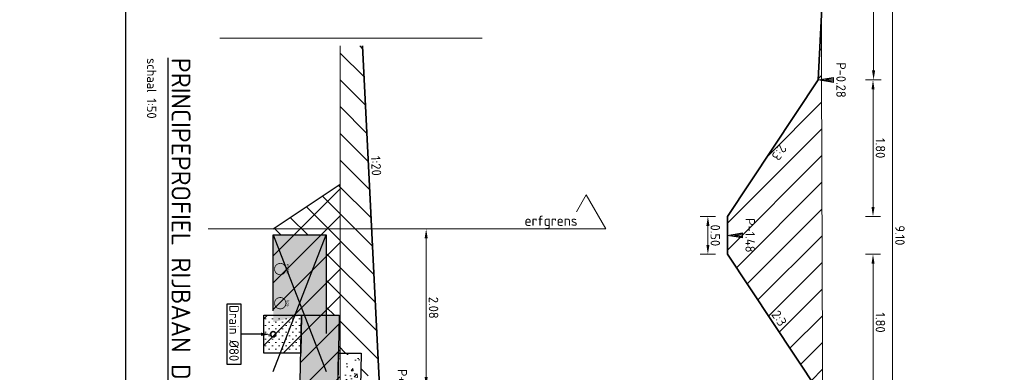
# Model space of a CAD drawing. Header units: metres. Extents: x 232680 to 233262, y 554200 to 554550.
# Tile 98 of 254: x 232738 to 232751, y 554466 to 554471. Entities that reach past the tile are written whole.
import ezdxf
from ezdxf.enums import TextEntityAlignment as Align

# ---------------------------------------------------------------- set-up
doc = ezdxf.new("R2010")
doc.units = ezdxf.units.M
doc.linetypes.add('NLCS-HIDDEN', pattern=[4, 2, -2])
doc.linetypes.add('XX-AFBREEK', pattern=[7, 4, -1, 1, -1])
doc.layers.get('Defpoints').update_dxf_attribs({"color": 241})
for name, color, linetype, lineweight in [('B-WE-GW-MAAIVELD-GD', 252, 'Continuous', 18), ('N-WE-GW-GROND_TEELAARDE-A', 252, 'Continuous', 15), ('N-WE-GW-GROND_ZAND_DRAINEERZAND-A', 7, 'Continuous', 18), ('N-WE-GW-GROND_ZAND_DRAINEERZAND-G', 7, 'Continuous', 25), ('N-WE-GW-MAAIVELD-035-GD', 7, 'Continuous', 35), ('N-WE-GW-ONTGRAVINGSVAK-AD', 8, 'Continuous', 13), ('N-WE-GW-ONTGRAVINGSVAK-GD', 7, 'Continuous', 25), ('N-WE-KL-GAS-G', 30, 'Continuous', 35), ('N-WE-KL-STROOK-GD', 7, 'NLCS-HIDDEN', 25), ('N-WE-KL-WATER-G', 170, 'Continuous', 35), ('N-WE-OG-TERREIN_ERF-SD', 7, 'Continuous', 13), ('N-WE-VH-KANTOPSLUITING_BETONRUG-M', 7, 'Continuous', 18), ('N-WE-VH-VERHARDING_FUNDERING_GRANULAAT_MENG-AD', 252, 'Continuous', 18), ('N-WE-VH-VERHARDING_FUNDERING_GRANULAAT_MENG-GD', 7, 'Continuous', 25), ('N-WE-VH-VERHARDING_FUNDERING_ZAND-AD', 252, 'Continuous', 18), ('N-WE-VH-VERHARDING_FUNDERING_ZAND-GD', 7, 'Continuous', 25), ('X-XX-AL-AFBREEKLIJN-G', 7, 'XX-AFBREEK', 13), ('X-XX-AL-DWARSPROFIELEN-G', 7, 'Continuous', 5), ('X-XX-AL-T18', 7, 'Continuous', 18), ('X-XX-AL-T18-z', 7, 'Continuous', 18), ('X-XX-AL-T25', 7, 'Continuous', 25), ('X-XX-AL-T50', 7, 'Continuous', 25)]:
    doc.layers.add(name, color=color, linetype=linetype, lineweight=lineweight)
doc.styles.add('NLCS-ISO', font='NLCS-ISO.ttf')
doc.styles.add('NLCS-ISO-ANNOTATIEF-T18', font='NLCS-ISO.ttf', dxfattribs={"height": 1.8})
doc.styles.add('NLCS-ISO-ANNOTATIEF-T25', font='NLCS-ISO.ttf', dxfattribs={"height": 2.5})
doc.styles.add('NLCS-ISO-ANNOTATIEF-T50', font='NLCS-ISO.ttf')
doc.styles.add('NLCS-ISO-ANNOTATIVE-T18', font='NLCS-ISO.ttf', dxfattribs={"height": 1.8})
doc.dimstyles.new('NLCS-ANNOTATIEF-T25-PIJL-X_L2_H1', dxfattribs={"dimtxt": 2.5, "dimasz": 2.5, "dimexe": 2, "dimexo": 2, "dimgap": 0.7, "dimtad": 1, "dimzin": 0, "dimdsep": 46, "dimtxsty": 'NLCS-ISO-ANNOTATIEF-T25', "dimcen": 0, "dimdle": 2, "dimclrd": 256, "dimclre": 256, "dimclrt": 256, "dimadec": 1, "dimazin": 0, "dimtfac": 1, "dimtofl": 0, "dimtmove": 1, "dimatfit": 0, "dimfxl": 2, "dimfxlon": 1, "dimtfillclr": 254, "dimtolj": 1, "dimtzin": 0, "dimlwd": 13, "dimlwe": 18, "dimarcsym": 0})

# ---------------------------------------------------------------- blocks, each defined once
blk = doc.blocks.new('*D142')
at = {"layer": 'Defpoints', "color": 0, "transparency": 16777216}
for p in [(232748.419, 554472.559), (232749.019, 554472.559), (232748.296, 554470.059)]:
    blk.add_point(p, dxfattribs=at)
at = {"layer": 'N-WE-VH-KANTOPSLUITING_BETONRUG-M', "linetype": 'Continuous', "lineweight": 18, "transparency": 16777216}
for p, q in [((232748.919, 554472.559), (232749.119, 554472.559)), ((232748.919, 554470.059), (232749.119, 554470.059))]:
    blk.add_line(p, q, dxfattribs=at)
at = {"layer": 'N-WE-VH-KANTOPSLUITING_BETONRUG-M', "linetype": 'Continuous', "lineweight": 13, "transparency": 16777216}
blk.add_line((232749.019, 554470.184), (232749.019, 554472.434), dxfattribs=at)
at = {"layer": 'N-WE-VH-KANTOPSLUITING_BETONRUG-M', "transparency": 16777216}
for points in [[(232748.998, 554472.434), (232749.039, 554472.434), (232749.019, 554472.559)], [(232748.998, 554470.184), (232749.039, 554470.184), (232749.019, 554470.059)]]:
    blk.add_solid(points, dxfattribs=at)
at = {"layer": 'N-WE-VH-KANTOPSLUITING_BETONRUG-M', "transparency": 16777216, "insert": (232749.116, 554471.309), "char_height": 0.125, "attachment_point": 5, "rotation": 270, "style": 'NLCS-ISO-ANNOTATIEF-T25'}
blk.add_mtext('\\A1;2.50', dxfattribs=at)
blk = doc.blocks.new('*D156')
at = {"layer": 'Defpoints', "color": 0, "transparency": 16777216}
for p in [(232748.419, 554472.559), (232749.269, 554472.559), (232748.426, 554463.459)]:
    blk.add_point(p, dxfattribs=at)
at = {"layer": 'N-WE-VH-KANTOPSLUITING_BETONRUG-M', "linetype": 'Continuous', "lineweight": 18, "transparency": 16777216}
for p, q in [((232749.169, 554472.559), (232749.369, 554472.559)), ((232749.169, 554463.459), (232749.369, 554463.459))]:
    blk.add_line(p, q, dxfattribs=at)
at = {"layer": 'N-WE-VH-KANTOPSLUITING_BETONRUG-M', "linetype": 'Continuous', "lineweight": 13, "transparency": 16777216}
blk.add_line((232749.269, 554463.584), (232749.269, 554472.434), dxfattribs=at)
at = {"layer": 'N-WE-VH-KANTOPSLUITING_BETONRUG-M', "transparency": 16777216}
for points in [[(232749.248, 554472.434), (232749.289, 554472.434), (232749.269, 554472.559)], [(232749.248, 554463.584), (232749.289, 554463.584), (232749.269, 554463.459)]]:
    blk.add_solid(points, dxfattribs=at)
at = {"layer": 'N-WE-VH-KANTOPSLUITING_BETONRUG-M', "transparency": 16777216, "insert": (232749.366, 554468.009), "char_height": 0.125, "attachment_point": 5, "rotation": 270, "style": 'NLCS-ISO-ANNOTATIEF-T25'}
blk.add_mtext('\\A1;9.10', dxfattribs=at)
blk = doc.blocks.new('*D157')
at = {"layer": 'Defpoints', "color": 0, "transparency": 16777216}
for p in [(232747.089, 554467.759), (232749.011, 554467.759), (232748.289, 554465.959)]:
    blk.add_point(p, dxfattribs=at)
at = {"layer": 'N-WE-VH-KANTOPSLUITING_BETONRUG-M', "linetype": 'Continuous', "lineweight": 18, "transparency": 16777216}
for p, q in [((232748.911, 554467.759), (232749.111, 554467.759)), ((232748.911, 554465.959), (232749.111, 554465.959))]:
    blk.add_line(p, q, dxfattribs=at)
at = {"layer": 'N-WE-VH-KANTOPSLUITING_BETONRUG-M', "linetype": 'Continuous', "lineweight": 13, "transparency": 16777216}
blk.add_line((232749.011, 554466.084), (232749.011, 554467.634), dxfattribs=at)
at = {"layer": 'N-WE-VH-KANTOPSLUITING_BETONRUG-M', "transparency": 16777216}
for points in [[(232748.991, 554467.634), (232749.032, 554467.634), (232749.011, 554467.759)], [(232748.991, 554466.084), (232749.032, 554466.084), (232749.011, 554465.959)]]:
    blk.add_solid(points, dxfattribs=at)
at = {"layer": 'N-WE-VH-KANTOPSLUITING_BETONRUG-M', "transparency": 16777216, "insert": (232749.109, 554466.859), "char_height": 0.125, "attachment_point": 5, "rotation": 270, "style": 'NLCS-ISO-ANNOTATIEF-T25'}
blk.add_mtext('\\A1;1.80', dxfattribs=at)
blk = doc.blocks.new('*D158')
at = {"layer": 'Defpoints', "color": 0, "transparency": 16777216}
for p in [(232748.289, 554470.059), (232749.011, 554470.059), (232747.089, 554468.259)]:
    blk.add_point(p, dxfattribs=at)
at = {"layer": 'N-WE-VH-KANTOPSLUITING_BETONRUG-M', "linetype": 'Continuous', "lineweight": 18, "transparency": 16777216}
for p, q in [((232748.911, 554470.059), (232749.111, 554470.059)), ((232748.911, 554468.259), (232749.111, 554468.259))]:
    blk.add_line(p, q, dxfattribs=at)
at = {"layer": 'N-WE-VH-KANTOPSLUITING_BETONRUG-M', "linetype": 'Continuous', "lineweight": 13, "transparency": 16777216}
blk.add_line((232749.011, 554468.384), (232749.011, 554469.934), dxfattribs=at)
at = {"layer": 'N-WE-VH-KANTOPSLUITING_BETONRUG-M', "transparency": 16777216}
for points in [[(232748.991, 554469.934), (232749.032, 554469.934), (232749.011, 554470.059)], [(232748.991, 554468.384), (232749.032, 554468.384), (232749.011, 554468.259)]]:
    blk.add_solid(points, dxfattribs=at)
at = {"layer": 'N-WE-VH-KANTOPSLUITING_BETONRUG-M', "transparency": 16777216, "insert": (232749.109, 554469.159), "char_height": 0.125, "attachment_point": 5, "rotation": 270, "style": 'NLCS-ISO-ANNOTATIEF-T25'}
blk.add_mtext('\\A1;1.80', dxfattribs=at)
blk = doc.blocks.new('*D159')
at = {"layer": 'Defpoints', "color": 0, "transparency": 16777216}
for p in [(232746.831, 554468.259), (232747.089, 554468.259), (232747.089, 554467.759)]:
    blk.add_point(p, dxfattribs=at)
at = {"layer": 'N-WE-VH-KANTOPSLUITING_BETONRUG-M', "linetype": 'Continuous', "lineweight": 18, "transparency": 16777216}
for p, q in [((232746.931, 554468.259), (232746.731, 554468.259)), ((232746.931, 554467.759), (232746.731, 554467.759))]:
    blk.add_line(p, q, dxfattribs=at)
at = {"layer": 'N-WE-VH-KANTOPSLUITING_BETONRUG-M', "linetype": 'Continuous', "lineweight": 13, "transparency": 16777216}
blk.add_line((232746.831, 554467.884), (232746.831, 554468.134), dxfattribs=at)
at = {"layer": 'N-WE-VH-KANTOPSLUITING_BETONRUG-M', "transparency": 16777216}
for points in [[(232746.811, 554468.134), (232746.852, 554468.134), (232746.831, 554468.259)], [(232746.811, 554467.884), (232746.852, 554467.884), (232746.831, 554467.759)]]:
    blk.add_solid(points, dxfattribs=at)
at = {"layer": 'N-WE-VH-KANTOPSLUITING_BETONRUG-M', "transparency": 16777216, "insert": (232746.929, 554468.009), "char_height": 0.125, "attachment_point": 5, "rotation": 270, "style": 'NLCS-ISO-ANNOTATIEF-T25'}
blk.add_mtext('\\A1;0.50', dxfattribs=at)
blk = doc.blocks.new('Blok - Peilmaat randverharding')
at = {"color": 0}
for p, q in [((-0.6, 3.5), (0.6, 3.5)), ((0, 0), (-0.6, 3.5)), ((-0.4, 3.5), (0.4, 3.5)), ((0, 0.7), (-0.4, 3.5)), ((-0.2, 3.5), (0.2, 3.5)), ((0, 1.75), (-0.2, 3.5)), ((0.6, 3.5), (0, 0)), ((0.4, 3.5), (0, 0.7)), ((0.2, 3.5), (0, 1.75))]:
    blk.add_line(p, q, dxfattribs=at)
blk = doc.blocks.new('SOG-ERFGRENS_LINKS-D')
for p, q in [((-0.3, 3.3268), (0, 3.5)), ((0, 0), (0, 3.5)), ((-0.3, 3.3268), (-0.15, 3.2402))]:
    blk.add_line(p, q)
at = {"layer": 'X-XX-AL-DWARSPROFIELEN-G', "style": 'NLCS-ISO-ANNOTATIEF-T18'}
blk.add_text('erfgrens', height=0.09, rotation=90, dxfattribs=at).set_placement((0, 2.7833), align=Align.BOTTOM_LEFT)
blk = doc.blocks.new('*D89')
at = {"layer": 'Defpoints', "color": 0, "transparency": 16777216}
for p in [(232742.496, 554468.094), (232743.112, 554468.094), (232742.496, 554466.014)]:
    blk.add_point(p, dxfattribs=at)
at = {"layer": 'N-WE-VH-KANTOPSLUITING_BETONRUG-M', "linetype": 'Continuous', "lineweight": 18, "transparency": 16777216}
for p, q in [((232743.012, 554468.094), (232743.212, 554468.094)), ((232743.012, 554466.014), (232743.212, 554466.014))]:
    blk.add_line(p, q, dxfattribs=at)
at = {"layer": 'N-WE-VH-KANTOPSLUITING_BETONRUG-M', "linetype": 'Continuous', "lineweight": 13, "transparency": 16777216}
blk.add_line((232743.112, 554466.139), (232743.112, 554467.969), dxfattribs=at)
at = {"layer": 'N-WE-VH-KANTOPSLUITING_BETONRUG-M', "transparency": 16777216}
for points in [[(232743.132, 554467.969), (232743.091, 554467.969), (232743.112, 554468.094)], [(232743.132, 554466.139), (232743.091, 554466.139), (232743.112, 554466.014)]]:
    blk.add_solid(points, dxfattribs=at)
at = {"layer": 'N-WE-VH-KANTOPSLUITING_BETONRUG-M', "transparency": 16777216, "insert": (232743.209, 554467.054), "char_height": 0.125, "attachment_point": 5, "rotation": 270, "style": 'NLCS-ISO-ANNOTATIEF-T25'}
blk.add_mtext('\\A1;2.08', dxfattribs=at)

msp = doc.modelspace()

# ---------------------------------------------------------------- hatches: boundary and pattern name
at = {"layer": 'N-WE-GW-GROND_TEELAARDE-A'}
h = msp.add_hatch(dxfattribs=at)
h.set_pattern_fill('AGW-WERK_AANVULLEN', color=256, angle=90, style=0, pattern_type=2)
h.set_pattern_definition([(135, (-9.6326, 18.42856), (-0.1767766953, -0.1767766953), [])])
h.paths.add_polyline_path([(232742.271, 554470.509), (232741.977, 554470.509), (232741.977, 554468.684), (232741.092, 554468.094), (232741.092, 554468.014), (232741.792, 554468.014), (232741.792, 554466.954), (232741.965, 554466.954), (232741.955, 554466.455), (232742.255, 554466.454), (232742.249, 554466.154), (232742.409, 554466.154), (232742.408, 554466.074), (232742.468, 554466.074), (232742.467, 554466.014), (232742.497, 554466.014)])
at = {"layer": 'N-WE-GW-GROND_ZAND_DRAINEERZAND-A'}
h = msp.add_hatch(dxfattribs=at)
h.set_pattern_fill('AGW-GROND_ZAND_DRAINZAND', color=256, pattern_type=2)
h.set_pattern_definition([(45, (234472.115784, 552984.53897), (-0.0449012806, 0.0449012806), [0, -0.0635])])
h.paths.add_polyline_path([(232741.069, 554466.678), (232741.064, 554466.683), (232741.061, 554466.688), (232741.059, 554466.695), (232741.057, 554466.701), (232741.057, 554466.707), (232741.059, 554466.714), (232741.061, 554466.72), (232741.064, 554466.725), (232741.069, 554466.73), (232741.074, 554466.734), (232741.08, 554466.737), (232741.086, 554466.738), (232741.092, 554466.739), (232741.099, 554466.738), (232741.105, 554466.737), (232741.111, 554466.734), (232741.116, 554466.73), (232741.12, 554466.725), (232741.124, 554466.72), (232741.126, 554466.714), (232741.127, 554466.707), (232741.127, 554466.701), (232741.126, 554466.695), (232741.124, 554466.688), (232741.12, 554466.683), (232741.116, 554466.678), (232741.111, 554466.674), (232741.105, 554466.671), (232741.099, 554466.67), (232741.092, 554466.669), (232741.086, 554466.67), (232741.08, 554466.671), (232741.074, 554466.674)], flags=16)
h.paths.add_polyline_path([(232740.97, 554466.954), (232740.97, 554466.454), (232741.465, 554466.454), (232741.465, 554466.954)])
at = {"layer": 'N-WE-GW-ONTGRAVINGSVAK-AD'}
h = msp.add_hatch(dxfattribs=at)
h.set_pattern_fill('AGW-WERK_ONTGRAVEN', color=256, style=0, pattern_type=2)
h.set_pattern_definition([(45, (11637.46998, 27721.54337), (-0.1767766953, 0.1767766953), [])])
h.paths.add_polyline_path([(232748.328, 554471.109), (232748.302, 554478.391), (232747.579, 554477.909), (232747.44, 554472.209), (232746.933, 554472.209), (232746.933, 554471.709), (232747.427, 554471.709)])
h.paths.add_polyline_path([(232748.346, 554464.809), (232748.349, 554465.13), (232748.328, 554470.859), (232748.289, 554470.059), (232747.089, 554468.259), (232747.089, 554467.759), (232748.289, 554465.959)])
h = msp.add_hatch(dxfattribs=at)
h.set_pattern_fill('AGW-WERK_ONTGRAVEN', color=256, angle=90, style=0, pattern_type=2)
h.set_pattern_definition([(225, (-9.6326, 18.42856), (0.1767766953, -0.1767766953), [])])
h.paths.add_polyline_path([(232741.977, 554468.684), (232741.977, 554458.628), (232741.308, 554459.074), (232740.813, 554459.074), (232740.813, 554459.574), (232741.318, 554459.574), (232741.455, 554466.454), (232740.97, 554466.454), (232740.97, 554466.954), (232741.092, 554466.954), (232741.092, 554468.094)])
at = {"layer": 'N-WE-VH-VERHARDING_FUNDERING_GRANULAAT_MENG-AD'}
h = msp.add_hatch(dxfattribs=at)
h.set_pattern_fill('AVH-FUNDERING_GRANULAAT_MENG_01', color=256, pattern_type=2)
h.set_pattern_definition([(50, (232741.9576, 554463.27615), (0.35863, -0.031376), [0.0375, -0.4125]), (355, (232741.9576, 554463.27615), (-0.069376, 0.376096), [0.03, -0.33]), (100.451, (232741.9875, 554463.27353), (0.289255, 0.34472), [0.03187, -0.35057]), (46.184, (232741.9576, 554463.37615), (0.53362, -0.08276), [0.05625, -0.61875]), (96.636, (232742.0021, 554463.36925), (0.46733, 0.48706), [0.047805, -0.525856]), (351.184, (232741.9576, 554463.37615), (0.46733, 0.48706), [0.045, -0.495]), (21, (232742.0076, 554463.35115), (0.298454, -0.20131), [0.0375, -0.4125]), (326, (232742.0076, 554463.35115), (0.121658, 0.362575), [0.03, -0.33]), (71.451, (232742.03248, 554463.33437), (0.42011, 0.161265), [0.03187, -0.35057]), (37.5, (232741.95761, 554463.27615), (0.00608, 0.166447), [0, -0.326, 0, -0.335, 0, -0.33125]), (7.5, (232741.95761, 554463.27615), (0.131535, 0.197206), [0, -0.191, 0, -0.3185, 0, -0.12625]), (327.5, (232741.84611, 554463.27615), (0.266911, -0.0112774), [0, -0.125, 0, -0.39, 0, -0.5175]), (317.5, (232741.7961, 554463.27615), (0.291593, 0.050052), [0, -0.1625, 0, -0.259, 0, -0.3675])])
h.paths.add_polyline_path([(232742.118, 554459.574), (232741.818, 554459.574), (232741.955, 554466.454), (232742.255, 554466.454)])
at = {"layer": 'N-WE-VH-VERHARDING_FUNDERING_ZAND-AD'}
h = msp.add_hatch(dxfattribs=at)
h.set_pattern_fill('AVH-FUNDERING_ZAND', color=256, pattern_type=2)
h.set_pattern_definition([(37.5, (-9.63261, 18.42856), (-0.003149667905, 0.096341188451), [0, -0.076, 0, -0.085, 0, -0.08125]), (7.5, (-9.63261, 18.42856), (0.088488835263, 0.141107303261), [0, -0.041, 0, -0.0685, 0, -0.02625]), (327.5, (-9.69411, 18.42856), (0.155707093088, 0.000282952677), [0, -0.025, 0, -0.09, 0, -0.1175]), (317.5, (-9.69411, 18.42856), (0.15030633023, 0.043883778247), [0, -0.0125, 0, -0.059, 0, -0.0675])])
h.paths.add_polyline_path([(232741.965, 554466.954), (232741.808, 554459.074), (232741.308, 554459.074), (232741.465, 554466.954), (232741.092, 554466.864), (232741.092, 554468.014), (232741.792, 554468.014), (232741.792, 554466.954)])

# ---------------------------------------------------------------- linework, layer by layer
at = {"color": 0, "lineweight": -2}
for p, q in [((232740.484, 554466.304), (232740.484, 554467.104)), ((232740.484, 554467.104), (232740.666, 554467.104)), ((232740.666, 554467.104), (232740.666, 554466.304)), ((232740.666, 554466.304), (232740.484, 554466.304))]:
    msp.add_line(p, q, dxfattribs=at)
at = {"linetype": 'ByBlock', "lineweight": -2}
msp.add_line((232740.931, 554466.704), (232740.666, 554466.704), dxfattribs=at)
at = {"lineweight": 35}
msp.add_ellipse((232741.092, 554466.704), major_axis=(-0.0247, 0.0247), ratio=1, start_param=2.356194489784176, end_param=8.639379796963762, dxfattribs=at)
msp.add_solid([(232740.931, 554466.725), (232741.057, 554466.704), (232740.931, 554466.683)])
at = {"layer": 'B-WE-GW-MAAIVELD-GD', "flags": 128}
for points in [[(232748.269, 554487.818), (232748.349, 554465.13), (232748.261, 554453.912)], [(232741.977, 554453.912), (232741.977, 554470.509)]]:
    msp.add_lwpolyline(points, dxfattribs=at)
at = {"layer": 'Defpoints'}
for points in [[(232763.744, 554488.018), (232763.744, 554453.712), (232739.146, 554453.712), (232739.146, 554488.018)], [(232739.146, 554487.918), (232711.412, 554487.918), (232711.412, 554442.463), (232739.146, 554442.463)]]:
    msp.add_lwpolyline(points, close=True, dxfattribs=at)
at = {"layer": 'N-WE-GW-GROND_ZAND_DRAINEERZAND-G'}
msp.add_lwpolyline([(232740.97, 554466.454), (232740.97, 554466.954), (232741.465, 554466.954), (232741.455, 554466.454)], close=True, dxfattribs=at)
at = {"layer": 'N-WE-GW-MAAIVELD-035-GD'}
for points in [[(232748.414, 554463.459), (232748.289, 554465.959), (232747.089, 554467.759), (232747.089, 554468.259), (232748.289, 554470.059), (232748.414, 554472.559)], [(232742.497, 554466.014), (232742.271, 554470.509)]]:
    msp.add_lwpolyline(points, dxfattribs=at)
at = {"layer": 'N-WE-GW-ONTGRAVINGSVAK-GD'}
msp.add_lwpolyline([(232741.092, 554468.094), (232741.977, 554468.684)], dxfattribs=at)
at = {"layer": 'N-WE-KL-GAS-G', "const_width": 0.01}
msp.add_lwpolyline([(232741.185, 554467.189, 1), (232741.185, 554467.039, 1)], format="xyb", close=True, dxfattribs=at)
at = {"layer": 'N-WE-KL-STROOK-GD', "flags": 128}
msp.add_lwpolyline([(232741.092, 554468.014), (232741.792, 554468.014), (232741.792, 554466.214), (232741.092, 554466.214)], close=True, dxfattribs=at)
at = {"layer": 'N-WE-KL-STROOK-GD'}
for points in [[(232741.092, 554466.214), (232741.792, 554468.014)], [(232741.092, 554468.014), (232741.792, 554466.214)]]:
    msp.add_lwpolyline(points, dxfattribs=at)
at = {"layer": 'N-WE-KL-WATER-G', "const_width": 0.01}
msp.add_lwpolyline([(232741.185, 554467.489, -1), (232741.185, 554467.639, -1)], format="xyb", close=True, dxfattribs=at)
at = {"layer": 'N-WE-VH-VERHARDING_FUNDERING_GRANULAAT_MENG-GD', "flags": 128}
msp.add_lwpolyline([(232742.118, 554459.574), (232741.818, 554459.574), (232741.955, 554466.454), (232742.255, 554466.454)], close=True, dxfattribs=at)
at = {"layer": 'N-WE-VH-VERHARDING_FUNDERING_ZAND-GD', "flags": 128}
msp.add_lwpolyline([(232741.965, 554466.954), (232741.808, 554459.074), (232741.308, 554459.074), (232741.465, 554466.954)], close=True, dxfattribs=at)
at = {"layer": 'X-XX-AL-AFBREEKLIJN-G', "ltscale": 1.5}
msp.add_lwpolyline([(232740.389, 554470.612), (232743.849, 554470.612)], dxfattribs=at)

# ---------------------------------------------------------------- block references
at = {"layer": 'N-WE-OG-TERREIN_ERF-SD', "xscale": 1.5, "yscale": 1.5, "rotation": 269.9999999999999}
msp.add_blockref('SOG-ERFGRENS_LINKS-D', (232740.235, 554468.094), dxfattribs=at)
at = {"layer": 'X-XX-AL-T18', "xscale": -0.05714285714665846, "yscale": 0.05714285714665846, "zscale": 0.05714285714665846, "rotation": 270}
for p in [(232748.289, 554470.059), (232747.089, 554468.009)]:
    msp.add_blockref('Blok - Peilmaat randverharding', p, dxfattribs=at)

# ---------------------------------------------------------------- texts
at = {"style": 'NLCS-ISO'}
msp.add_text('Drain Ø80', height=0.126, rotation=270, dxfattribs=at).set_placement((232740.512, 554467.088))
at = {"layer": 'X-XX-AL-T18', "style": 'NLCS-ISO'}
for s, p in [('P-0.28', (232748.489, 554470.059)), ('P-1.48', (232747.289, 554468.009)), ('P+0.06', (232742.697, 554466.014))]:
    msp.add_text(s, height=0.125, rotation=270, dxfattribs=at).set_placement(p, align=Align.BOTTOM_CENTER)
at = {"layer": 'X-XX-AL-T18-z', "style": 'NLCS-ISO'}
for s, rotation, p in [('2:3', 236.3099, (232747.689, 554469.159)), ('1:20', 272.8624, (232742.351, 554468.921)), ('2:3', 303.6901, (232747.689, 554466.859))]:
    msp.add_text(s, height=0.125, rotation=rotation, dxfattribs=at).set_placement(p, align=Align.BOTTOM_CENTER)
at = {"layer": 'X-XX-AL-T25', "style": 'NLCS-ISO-ANNOTATIEF-T25'}
msp.add_text('schaal 1:50', height=0.125, rotation=270, dxfattribs=at).set_placement((232739.425, 554470.347))
at = {"layer": 'X-XX-AL-T25', "style": 'NLCS-ISO-ANNOTATIVE-T18'}
for s, p in [('Water', (232741.26, 554467.564)), ('Gas', (232741.26, 554467.114))]:
    msp.add_text(s, height=0.036, rotation=270, dxfattribs=at).set_placement(p, align=Align.BOTTOM_CENTER)
at = {"layer": 'X-XX-AL-T50', "style": 'NLCS-ISO-ANNOTATIEF-T50'}
msp.add_text('%%UPRINCIPEPROFIEL RIJBAAN D (OOSTKANT GRASWIJK)', height=0.25, rotation=270, dxfattribs=at).set_placement((232739.75, 554470.351))

# ---------------------------------------------------------------- dimensions: what is measured, and where the dimension line sits
at = {"layer": 'N-WE-VH-KANTOPSLUITING_BETONRUG-M'}
for base, p1, p2, angle, override, picture, middle in [((232749.019, 554472.559), (232748.296, 554470.059), (232748.419, 554472.559), 90, {"dimscale": 0, "dimtad": 4}, '*D142', (232749.116, 554471.309)), ((232749.269, 554472.559), (232748.426, 554463.459), (232748.419, 554472.559), 90, {"dimscale": 0, "dimtad": 4}, '*D156', (232749.366, 554468.009)), ((232749.011, 554470.059), (232747.089, 554468.259), (232748.289, 554470.059), 90, {"dimscale": 0, "dimtad": 4}, '*D158', (232749.109, 554469.159)), ((232746.831, 554468.259), (232747.089, 554467.759), (232747.089, 554468.259), 270, {"dimscale": 0, "dimtad": 4}, '*D159', (232746.929, 554468.009)), ((232743.112, 554468.094), (232742.496, 554466.014), (232742.496, 554468.094), 270, {"dimscale": 0, "dimtad": 1}, '*D89', (232743.209, 554467.054)), ((232749.011, 554467.759), (232748.289, 554465.959), (232747.089, 554467.759), 90, {"dimscale": 0, "dimtad": 4}, '*D157', (232749.109, 554466.859))]:
    dim = msp.add_linear_dim(base=base, p1=p1, p2=p2, angle=angle, dimstyle='NLCS-ANNOTATIEF-T25-PIJL-X_L2_H1', override=override, dxfattribs=at)
    dim.commit()
    dim.dimension.update_dxf_attribs({"geometry": picture, "text_midpoint": middle})

doc.saveas('drawing.dxf')
